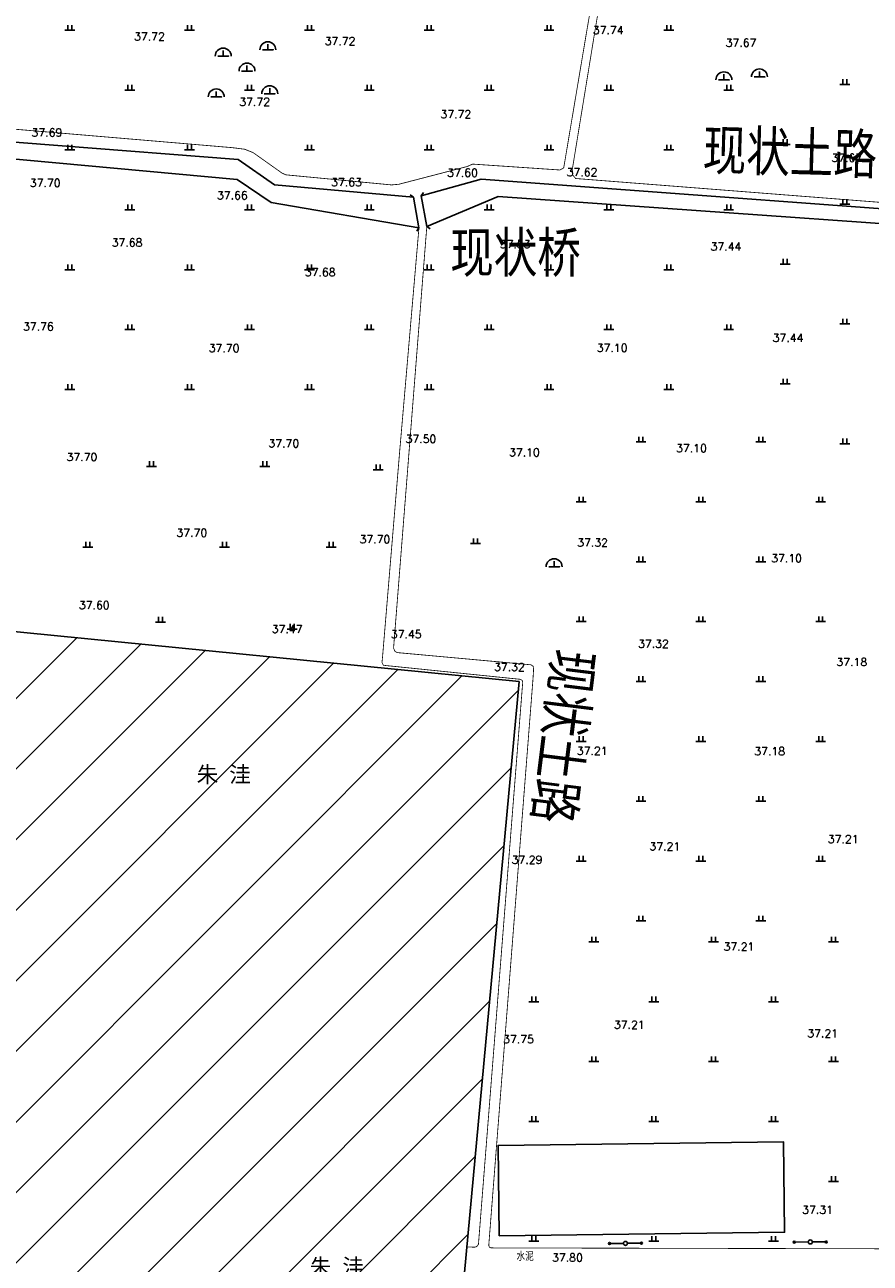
# Model space of a CAD drawing. Extents: x 456755 to 458049, y 3845626 to 3853218.
# Tile 70 of 80: x 457509 to 457721, y 3851993 to 3852304. Entities that reach past the tile are written whole.
import ezdxf
from ezdxf.enums import TextEntityAlignment as Align

# ---------------------------------------------------------------- set-up
doc = ezdxf.new("R2010")
doc.units = 0
doc.linetypes.add('X3', pattern=[5, 4, -1])
doc.layers.get('0').update_dxf_attribs({"linetype": 'CONTINUOUS'})
for name, color, linetype in [('DLDW', 11, 'CONTINUOUS'), ('DLSS', 4, 'CONTINUOUS'), ('GCD', 1, 'CONTINUOUS'), ('GXYZ', 2, 'CONTINUOUS'), ('JMD', 6, 'CONTINUOUS'), ('SXSS', 5, 'CONTINUOUS'), ('ZBTZ', 3, 'CONTINUOUS')]:
    doc.layers.add(name, color=color, linetype=linetype)
doc.styles.get("Standard").update_dxf_attribs({"font": 'rs.shx', "bigfont": 'hztxt.shx'})
doc.styles.add('仿宋体', font='仿宋_GB2312.ttf', dxfattribs={"width": 0.8})
doc.linetypes.add('8352', pattern='A,1.5,[145,AAA.SHX,S=1,R=0,X=0,Y=1],1.5,-1,3,-1', length=8)

# ---------------------------------------------------------------- blocks, each defined once
blk = doc.blocks.new('gc170')
at = {"linetype": 'Continuous'}
blk.add_circle((0, 0), 0.5, dxfattribs=at)
blk = doc.blocks.new('*U26')
at = {"linetype": 'Continuous'}
for points in [[(3.75, 0), (3.77, -0.1), (3.77, 0.1)], [(3.77, 0.1), (3.82, -0.18), (3.82, 0.18)], [(3.82, -0.18), (3.77, 0.1), (3.77, -0.1)], [(3.82, 0.18), (3.9, -0.23), (3.9, 0.23)], [(3.9, -0.23), (3.82, 0.18), (3.82, -0.18)], [(3.9, 0.23), (4, -0.25), (4, 0.25)], [(4, -0.25), (3.9, 0.23), (3.9, -0.23)], [(4, 0.25), (4.1, -0.23), (4.1, 0.23)], [(4.1, -0.23), (4, 0.25), (4, -0.25)], [(4.1, 0.23), (4.18, -0.18), (4.18, 0.18)], [(4.18, -0.18), (4.1, 0.23), (4.1, -0.23)], [(4.18, 0.18), (4.23, -0.1), (4.23, 0.1)], [(4.23, -0.1), (4.18, 0.18), (4.18, -0.18)], [(4.25, 0), (4.23, 0.1), (4.23, -0.1)]]:
    blk.add_solid(points, dxfattribs=at)
blk = doc.blocks.new('gc013c')
at = {"linetype": 'Continuous', "flags": 128}
blk.add_lwpolyline([(3.75, 0), (0.5, 0)], dxfattribs=at)
at = {"linetype": 'Continuous'}
blk.add_circle((4, 0), 0.25, dxfattribs=at)
blk.add_blockref('*U26', (0, 0), dxfattribs=at)
blk = doc.blocks.new('gc110')
at = {"linetype": 'Continuous'}
for points in [[(0, 0), (1.35, 0), (-1.35, 0)], [(0, 0), (0, 1.4)]]:
    blk.add_lwpolyline(points, dxfattribs=at)
blk.add_arc((0, 0), 2, 0, 180, dxfattribs=at)
blk = doc.blocks.new('gc119')
for p, q in [((-1.25, 0), (1.25, 0)), ((-0.5, 1.3), (-0.5, 0)), ((0.5, 1.3), (0.5, 0))]:
    blk.add_line(p, q)

msp = doc.modelspace()

# ---------------------------------------------------------------- hatches: boundary and pattern name
at = {"layer": 'JMD', "linetype": 'Continuous'}
h = msp.add_hatch(dxfattribs=at)
h.set_pattern_fill('ANSI31', color=256, scale=100, style=0)
h.set_pattern_definition([(45, (7582.652, -7546.909), (-8.838834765, 8.838834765), [])])
h.paths.add_polyline_path([(457263.63, 3852224.66), (457268.76, 3852272.94), (457058.64, 3852287.61), (457035.8, 3852052.1), (457023.26, 3851896.19), (457016.64, 3851836.43), (457036.11, 3851833.95), (457028.88, 3851759.1), (457307.7, 3851756.63), (457313.82, 3851892.34), (457331.04, 3851892.28), (457343.51, 3851900.89), (457548.29, 3851899.91), (457549.35, 3851946.72), (457615.52, 3851947.73), (457633.17, 3852139.09), (457501.44, 3852152.17), (457503.81, 3852176.12)])
h.paths.add_polyline_path([(457270.23, 3851788.36), (457285.97, 3851788.36), (457285.97, 3851781.12), (457270.23, 3851781.12)], flags=24)
h.paths.add_polyline_path([(457057.06, 3851790.09), (457072.79, 3851790.09), (457072.79, 3851782.85), (457057.06, 3851782.85)], flags=24)
h.paths.add_polyline_path([(457167.11, 3851891.43), (457182.85, 3851891.43), (457182.85, 3851884.19), (457167.11, 3851884.19)], flags=24)
h.paths.add_polyline_path([(457579.7, 3851995.53), (457595.43, 3851995.53), (457595.43, 3851988.29), (457579.7, 3851988.29)], flags=24)
h.paths.add_polyline_path([(457496.51, 3851926.24), (457512.24, 3851926.24), (457512.24, 3851919), (457496.51, 3851919)], flags=24)
h.paths.add_polyline_path([(457300.67, 3851959.15), (457316.4, 3851959.15), (457316.4, 3851951.91), (457300.67, 3851951.91)], flags=24)
h.paths.add_polyline_path([(457059.76, 3851979.07), (457075.5, 3851979.07), (457075.5, 3851971.83), (457059.76, 3851971.83)], flags=24)
h.paths.add_polyline_path([(457167.22, 3852107.26), (457182.95, 3852107.26), (457182.95, 3852100.02), (457167.22, 3852100.02)], flags=24)
h.paths.add_polyline_path([(457429.78, 3852064.82), (457445.52, 3852064.82), (457445.52, 3852057.58), (457429.78, 3852057.58)], flags=24)
h.paths.add_polyline_path([(457551.37, 3852118.84), (457567.1, 3852118.84), (457567.1, 3852111.59), (457551.37, 3852111.59)], flags=24)
h.paths.add_polyline_path([(457323.66, 3852176.34), (457339.39, 3852176.34), (457339.39, 3852169.09), (457323.66, 3852169.09)], flags=24)
h.paths.add_polyline_path([(457123.16, 3852244.04), (457138.89, 3852244.04), (457138.89, 3852236.8), (457123.16, 3852236.8)], flags=24)

# ---------------------------------------------------------------- linework, layer by layer
at = {"layer": 'DLSS', "linetype": 'Continuous'}
for p, q in [((457606.68, 3852260.44), (457605.86, 3852261.01)), ((457608.66, 3852260.8), (457609.23, 3852261.62)), ((457608.08, 3852252.77), (457607.51, 3852251.95)), ((457610.05, 3852253.14), (457610.88, 3852252.57))]:
    msp.add_line(p, q, dxfattribs=at)
at = {"layer": 'DLSS', "linetype": 'Continuous', "const_width": 0.2}
for points in [[(457677.78, 3852463.37), (457650.09, 3852301.98), (457644.34, 3852267.82), (457643.43, 3852267.27)], [(457620.32, 3851997.46), (457622.04, 3851997.41), (457622.52, 3851997.54), (457622.98, 3851998.12), (457634.07, 3852138.96), (457633.97, 3852139.38), (457633.5, 3852139.67), (457599.16, 3852143.19), (457598.82, 3852143.9), (457598.95, 3852145.18), (457603.34, 3852197.81), (457608.08, 3852252.77)]]:
    msp.add_lwpolyline(points, dxfattribs=at)
at = {"layer": 'DLSS', "linetype": 'X3', "const_width": 0.2}
for points in [[(457766.34, 3852255.82), (457647.32, 3852265.14), (457646.6, 3852266.01), (457646.49, 3852267.43), (457652.15, 3852302.07), (457679.18, 3852462.97)], [(457643.43, 3852267.27), (457621.51, 3852268.75), (457620.18, 3852268.15), (457603.06, 3852263.7), (457601.23, 3852263.53), (457574.73, 3852266.06), (457573.73, 3852266.53), (457566.59, 3852271.6), (457564.45, 3852272.47), (457561.31, 3852272.87), (457473.84, 3852280.29), (457473.84, 3852280.29)], [(457836.72, 3851996.75), (457626.16, 3851997.23), (457625.73, 3851997.4), (457625.56, 3851997.83), (457636.64, 3852139.75), (457636.79, 3852142.15), (457636.67, 3852142.95), (457636.13, 3852143.31), (457602.62, 3852146.37), (457602.08, 3852146.67), (457601.72, 3852147.46), (457610.05, 3852253.14)]]:
    msp.add_lwpolyline(points, dxfattribs=at)
at = {"layer": 'DLSS', "linetype": 'Continuous'}
for points in [[(457608.08, 3852252.77), (457606.68, 3852260.44)], [(457608.66, 3852260.8), (457610.05, 3852253.14)]]:
    msp.add_lwpolyline(points, dxfattribs=at)
at = {"layer": 'JMD', "linetype": 'Continuous', "flags": 128}
for points in [[(457036.11, 3851833.95), (457028.88, 3851759.1), (457028.88, 3851759.1), (457307.7, 3851756.63), (457313.82, 3851892.34), (457331.04, 3851892.28), (457343.51, 3851900.89), (457548.29, 3851899.91), (457549.35, 3851946.72), (457615.52, 3851947.73), (457633.17, 3852139.09), (457501.44, 3852152.17), (457503.81, 3852176.12), (457263.63, 3852224.66), (457268.76, 3852272.94), (457058.64, 3852287.61), (457035.8, 3852052.1), (457023.26, 3851896.19), (457016.64, 3851836.43)], [(457628.2, 3852000.21), (457699.67, 3852001.14), (457699.37, 3852023.84), (457627.9, 3852022.91)]]:
    msp.add_lwpolyline(points, close=True, dxfattribs=at)
at = {"layer": 'SXSS', "linetype": '8352'}
for points in [[(457606.68, 3852260.44), (457571.92, 3852263.54), (457562.77, 3852269.92), (457472.42, 3852276.9)], [(457471.61, 3852273.26), (457562.57, 3852264.87), (457571.07, 3852259.1), (457608.08, 3852252.77)], [(457610.05, 3852253.14), (457627.88, 3852260.63), (457786.16, 3852249.41), (457792.99, 3852245.09), (457792.74, 3852214.13), (457796.05, 3852211.65), (457855.74, 3852207.79), (457828.6, 3852001.73), (457832.51, 3852001.39), (457860.03, 3852210.99), (457796.14, 3852215.95), (457796.32, 3852249), (457787.44, 3852254.21), (457766.04, 3852254.46), (457623.68, 3852265.01), (457608.66, 3852260.8)]]:
    msp.add_lwpolyline(points, dxfattribs=at)

# ---------------------------------------------------------------- block references
at = {"layer": 'DLDW', "linetype": 'Continuous'}
for p in [(457570.23, 3852297.38), (457559.05, 3852295.82), (457565.01, 3852292.06), (457684.46, 3852289.85), (457693.36, 3852290.58), (457557.31, 3852285.57), (457570.7, 3852286.38), (457641.93, 3852167.88)]:
    msp.add_blockref('gc110', p, dxfattribs=at)
at = {"layer": 'GXYZ', "linetype": 'Continuous'}
for p, rotation in [((457659.8, 3851998.37), 180.4369103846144), ((457659.8, 3851998.37), 0.43691038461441), ((457706.09, 3851998.72), 180.4369103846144), ((457706.09, 3851998.72), 359.8106395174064)]:
    msp.add_blockref('gc013c', p, dxfattribs=dict(at, rotation=rotation))
for p in [(457659.8, 3851998.37), (457706.09, 3851998.72)]:
    msp.add_blockref('gc170', p, dxfattribs=at)
at = {"layer": 'ZBTZ', "linetype": 'Continuous'}
for p in [(457520.65, 3852302.29), (457550.65, 3852302.29), (457580.65, 3852302.29), (457610.65, 3852302.29), (457640.65, 3852302.29), (457670.65, 3852302.29), (457714.77, 3852288.69), (457535.65, 3852287.29), (457565.65, 3852287.29), (457595.65, 3852287.29), (457625.65, 3852287.29), (457655.65, 3852287.29), (457685.65, 3852287.29), (457699.77, 3852273.69), (457520.65, 3852272.29), (457550.65, 3852272.29), (457580.65, 3852272.29), (457610.65, 3852272.29), (457640.65, 3852272.29), (457670.65, 3852272.29), (457714.77, 3852258.69), (457535.65, 3852257.29), (457565.65, 3852257.29), (457595.65, 3852257.29), (457625.65, 3852257.29), (457655.65, 3852257.29), (457685.65, 3852257.29), (457520.65, 3852242.29), (457550.65, 3852242.29), (457580.65, 3852242.29), (457610.65, 3852242.29), (457640.65, 3852242.29), (457670.65, 3852242.29), (457699.77, 3852243.69), (457535.65, 3852227.29), (457565.65, 3852227.29), (457595.65, 3852227.29), (457625.65, 3852227.29), (457655.65, 3852227.29), (457685.65, 3852227.29), (457714.77, 3852228.69), (457520.65, 3852212.29), (457550.65, 3852212.29), (457580.65, 3852212.29), (457610.65, 3852212.29), (457640.65, 3852212.29), (457670.65, 3852212.29), (457699.77, 3852213.69), (457663.69, 3852199.13), (457693.69, 3852199.13), (457714.77, 3852198.69), (457541.13, 3852193), (457569.5, 3852193), (457597.86, 3852192.16), (457648.69, 3852184.13), (457678.69, 3852184.13), (457708.69, 3852184.13), (457525.12, 3852172.79), (457559.38, 3852172.79), (457586.07, 3852172.79), (457622.25, 3852173.69), (457663.69, 3852169.13), (457693.69, 3852169.13), (457543.38, 3852153.99), (457576.31, 3852152.27, 37.47), (457648.69, 3852154.13), (457678.69, 3852154.13), (457708.69, 3852154.13), (457663.69, 3852139.13), (457693.69, 3852139.13), (457648.69, 3852124.13), (457678.69, 3852124.13), (457708.69, 3852124.13), (457663.69, 3852109.13), (457693.69, 3852109.13), (457648.69, 3852094.13), (457678.69, 3852094.13), (457708.69, 3852094.13), (457663.69, 3852079.13), (457693.69, 3852079.13), (457651.88, 3852073.89, 37.21), (457681.88, 3852073.89, 37.21), (457711.88, 3852073.89, 37.21), (457636.88, 3852058.89, 37.21), (457666.88, 3852058.89, 37.21), (457696.88, 3852058.89, 37.21), (457651.88, 3852043.89, 37.21), (457681.88, 3852043.89, 37.21), (457711.88, 3852043.89, 37.21), (457636.88, 3852028.89, 37.21), (457666.88, 3852028.89, 37.21), (457696.88, 3852028.89, 37.21), (457711.88, 3852013.89, 37.21), (457636.88, 3851998.89, 37.21), (457666.88, 3851998.89, 37.21), (457696.88, 3851998.89, 37.21)]:
    msp.add_blockref('gc119', p, dxfattribs=at)

# ---------------------------------------------------------------- texts
at = {"linetype": 'Continuous', "char_height": 4, "width": 16.3945, "attachment_point": 1}
for insert in [(457552.37, 3852117.84), (457580.7, 3851994.53)]:
    msp.add_mtext('{\\fSimSun|b0|i0|c134|p2;朱 洼}', dxfattribs=dict(at, insert=insert))
at = {"layer": 'DLSS', "linetype": 'X3', "style": '仿宋体', "width": 0.8}
for rotation, p in [(358.3921, (457679.06, 3852267.38, 37.67)), (262.8783, (457642.06, 3852147.63))]:
    msp.add_text('现状土路', height=10, rotation=rotation, dxfattribs=at).set_placement(p)
at = {"layer": 'DLSS', "color": 1, "linetype": 'X3', "style": '仿宋体', "width": 0.8}
msp.add_text('现状桥', height=10, dxfattribs=at).set_placement((457615.9, 3852241.62))
at = {"layer": 'DLSS', "linetype": 'Continuous', "width": 0.8}
msp.add_text('水泥', height=2, dxfattribs=at).set_placement((457634.68, 3851995.26), align=Align.MIDDLE)
at = {"layer": 'GCD', "linetype": 'Continuous'}
for s, p in [('37.74', (457655.48, 3852302.32, 37.74)), ('37.72', (457540.58, 3852300.71, 37.72)), ('37.72', (457588.32, 3852299.56, 37.72)), ('37.67', (457688.74, 3852299.15, 37.67)), ('37.72', (457566.93, 3852284.32, 37.72)), ('37.72', (457617.33, 3852281.23, 37.72)), ('37.69', (457514.9, 3852276.64, 37.69)), ('37.67', (457715.23, 3852270.28, 37.67)), ('37.70', (457514.48, 3852264.02, 37.7)), ('37.63', (457589.94, 3852264.2, 37.63)), ('37.60', (457618.99, 3852266.57, 37.6)), ('37.62', (457648.92, 3852266.71, 37.62)), ('37.66', (457561.34, 3852260.92, 37.66)), ('37.68', (457534.97, 3852249.09, 37.68)), ('37.53', (457632.19, 3852248.66, 37.53)), ('37.44', (457684.97, 3852248.11, 37.44)), ('37.68', (457583.34, 3852241.66, 37.68)), ('37.76', (457512.76, 3852228.05, 37.76)), ('37.44', (457700.51, 3852225.23, 37.44)), ('37.70', (457559.27, 3852222.64, 37.7)), ('37.10', (457656.46, 3852222.71, 37.1)), ('37.70', (457574.23, 3852198.79, 37.7)), ('37.50', (457608.58, 3852199.89, 37.5)), ('37.10', (457634.49, 3852196.53, 37.1)), ('37.10', (457676.32, 3852197.56, 37.1)), ('37.70', (457523.68, 3852195.37, 37.7)), ('37.70', (457551.19, 3852176.39, 37.7)), ('37.70', (457597.06, 3852174.75, 37.7)), ('37.32', (457651.57, 3852173.92, 37.32)), ('37.10', (457700.16, 3852169.99, 37.1)), ('37.60', (457526.76, 3852158.25, 37.6)), ('37.47', (457575.06, 3852152.27, 37.47)), ('37.45', (457604.89, 3852150.96, 37.45)), ('37.32', (457666.8, 3852148.58, 37.32)), ('37.18', (457716.48, 3852144.01, 37.18)), ('37.32', (457630.73, 3852142.75, 37.32)), ('37.21', (457651.47, 3852121.74, 37.21)), ('37.18', (457695.92, 3852121.64, 37.18)), ('37.21', (457714.33, 3852099.63, 37.21)), ('37.21', (457669.66, 3852097.82, 37.21)), ('37.29', (457635.14, 3852094.47, 37.29)), ('37.21', (457688.23, 3852072.7, 37.21)), ('37.21', (457660.76, 3852053.15, 37.21)), ('37.21', (457709.19, 3852050.97, 37.21)), ('37.75', (457633.01, 3852049.5, 37.75)), ('37.31', (457707.91, 3852006.79, 37.31)), ('37.80', (457645.27, 3851994.79, 37.8))]:
    msp.add_text(s, height=2, dxfattribs=at).set_placement(p, align=Align.MIDDLE)

doc.saveas('drawing.dxf')
